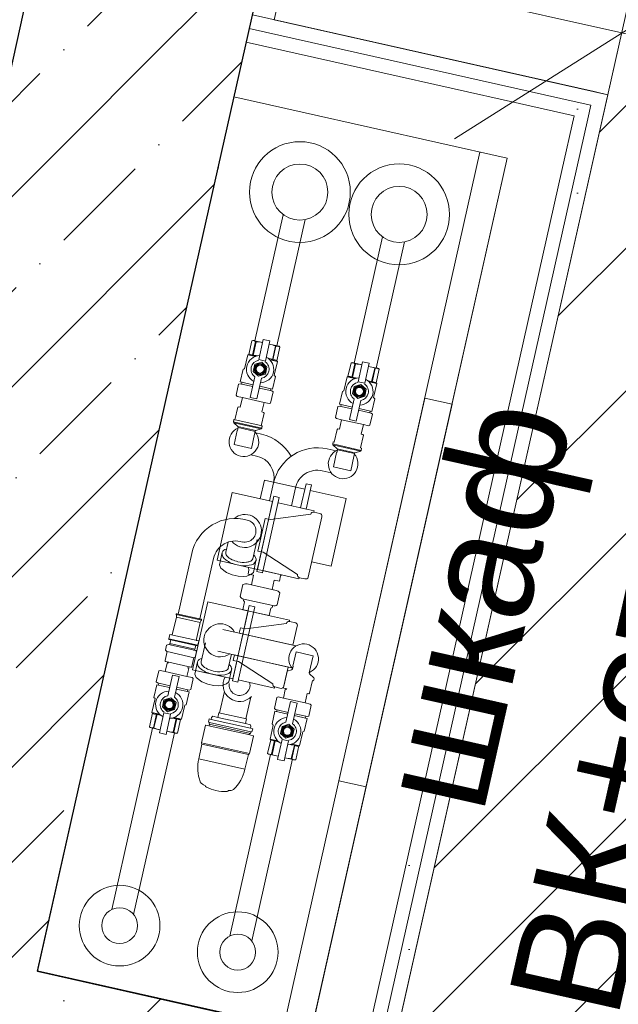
# Model space of a CAD drawing. Header units: millimetres. Extents: x -7145539 to 8272368, y 6117771 to 6337028.
# Tile 148 of 213: x -6868059 to -6867525, y 6142929 to 6143808. Entities that reach past the tile are written whole.
import ezdxf

# ---------------------------------------------------------------- set-up
doc = ezdxf.new("R2010")
doc.units = ezdxf.units.MM
doc.header["$MEASUREMENT"] = 0
for name, color, linetype in [('S - МОП.АР', 7, 'Continuous'), ('АР-Стены_внутренние_пилоны.АР', 7, 'Continuous'), ('АР-Стены_Перегородки_100_.АР', 7, 'Continuous'), ('АР-Стены_Перегородки_шахты_.АР', 7, 'Continuous'), ('АР-Чертеж-Размеры.АР', 7, 'Continuous')]:
    doc.layers.add(name, color=color, linetype=linetype)
for name, color, linetype, lineweight in [('АР-Стены_внутренние_пилоны.АР_Ном._пера__1', 7, 'Continuous', 15), ('АР-Стены_Перегородки_100_.АР_Ном._пера__1', 7, 'Continuous', 15), ('АР-Стены_Перегородки_шахты_.АР_Ном._пера__1', 7, 'Continuous', 15), ('АР-Чертеж-Размеры.АР_Ном._пера__1', 7, 'Continuous', 0), ('ИОС-Шахты и отверстия.АР_Ном._пера__1', 7, 'Continuous', 0), ('МГН.АР_Ном._пера__120', 7, 'Continuous', 0)]:
    doc.layers.add(name, color=color, linetype=linetype, lineweight=lineweight)
doc.styles.add('РЎР“Р•РќР•Р\xa0Р\x98Р\xa0_РЎРўР\x98Р›Р¬_6', font='GOST_Common.ttf')
doc.styles.add('РЎР“Р•РќР•Р\xa0Р\x98Р\xa0_РЎРўР\x98Р›Р¬_8', font='arial.ttf')
doc.dimstyles.new('СГЕНЕРИР_СТИЛЬ__5', dxfattribs={"dimtxt": 150, "dimasz": 237.5, "dimexe": 0.18, "dimexo": 0.0625, "dimgap": 0, "dimtad": 1, "dimdec": 0, "dimzin": 0, "dimdsep": 46, "dimtxsty": 'РЎР“Р•РќР•Р\xa0Р\x98Р\xa0_РЎРўР\x98Р›Р¬_6', "dimblk": 'ARROWHEAD_6', "dimblk1": 'ARROWHEAD_6', "dimblk2": 'ARROWHEAD_6', "dimcen": 0.09, "dimse1": 1, "dimse2": 1, "dimclrd": 7, "dimclre": 7, "dimclrt": 7, "dimazin": 0, "dimtfac": 1, "dimtdec": 4, "dimtmove": 0, "dimatfit": 3, "dimfxl": 1, "dimtolj": 1, "dimtzin": 0, "dimarcsym": 0})
pattern_1 = [(45, (-6256761.35, 6562677.8), (-84.852814, 84.852814), []), (45, (-6256803.77, 6562720.22), (-84.852814, 84.852814), [90, -30, 0, -30])]
pattern_2 = [(0, (-6256761.35, 6562677.795), (0, 75), [0, -75])]

# ---------------------------------------------------------------- blocks, each defined once
blk = doc.blocks.new('Стена_235_1', base_point=(-6868162.47, 6142883))
at = {"layer": 'АР-Стены_внутренние_пилоны.АР', "linetype": 'Continuous', "lineweight": 0, "true_color": 0x000000}
h = blk.add_hatch(dxfattribs=at)
h.set_pattern_fill('ЖЕЛЕЗОБЕТОН__PROJECT__0001', color=18, style=0, pattern_type=2)
h.set_pattern_definition(pattern_1)
h.paths.add_polyline_path([(-6868238.12, 6143002.49), (-6868281.95, 6142807.35), (-6868042.98, 6142958.66)])
h = blk.add_hatch(dxfattribs=at)
h.set_pattern_fill('ЖЕЛЕЗОБЕТОН__PROJECT__0001', color=18, style=0, pattern_type=2)
h.set_pattern_definition(pattern_1)
h.paths.add_polyline_path([(-6868042.98, 6142958.66), (-6868281.95, 6142807.35), (-6868086.81, 6142763.52)])
h = blk.add_hatch(dxfattribs=at)
h.set_pattern_fill('ЖЕЛЕЗОБЕТОН__PROJECT__0001', color=18, style=0, pattern_type=2)
h.set_pattern_definition(pattern_1)
h.paths.add_polyline_path([(-6868086.81, 6142763.52), (-6867842.89, 6142708.74), (-6867799.06, 6142903.87), (-6868042.98, 6142958.66)])
at = {"layer": 'АР-Стены_внутренние_пилоны.АР_Ном._пера__1', "color": 7, "linetype": 'Continuous', "lineweight": 30, "flags": 128}
blk.add_lwpolyline([(-6867799.06, 6142903.87), (-6868042.98, 6142958.66)], dxfattribs=at)
blk = doc.blocks.new('Стена_249_1', base_point=(-6867957.66, 6143794.91))
at = {"layer": 'АР-Стены_внутренние_пилоны.АР', "linetype": 'Continuous', "lineweight": 0, "true_color": 0x000000}
h = blk.add_hatch(dxfattribs=at)
h.set_pattern_fill('ЖЕЛЕЗОБЕТОН__PROJECT__0001', color=18, style=0, pattern_type=2)
h.set_pattern_definition(pattern_1)
h.paths.add_polyline_path([(-6868033.31, 6143914.39), (-6868077.14, 6143719.25), (-6867882, 6143675.43)])
h = blk.add_hatch(dxfattribs=at)
h.set_pattern_fill('ЖЕЛЕЗОБЕТОН__PROJECT__0001', color=18, style=0, pattern_type=2)
h.set_pattern_definition(pattern_1)
h.paths.add_polyline_path([(-6868077.14, 6143719.25), (-6868238.12, 6143002.49), (-6868042.98, 6142958.66), (-6867882, 6143675.43)])
at = {"layer": 'АР-Стены_внутренние_пилоны.АР_Ном._пера__1', "color": 7, "linetype": 'Continuous', "lineweight": 30, "flags": 128}
blk.add_lwpolyline([(-6868042.98, 6142958.66), (-6867882, 6143675.43)], dxfattribs=at)
at = {"layer": 'АР-Стены_Перегородки_100_.АР_Ном._пера__1', "color": 7, "linetype": 'Continuous', "lineweight": 30}
blk.add_line((-6868033.31, 6143914.39), (-6868077.14, 6143719.25), dxfattribs=at)
blk.add_point((-6867882, 6143675.43), dxfattribs=at)
blk = doc.blocks.new('Стена_284_1', base_point=(-6867593.98, 6143702.9))
at = {"layer": 'АР-Стены_Перегородки_шахты_.АР', "linetype": 'Continuous', "lineweight": 0, "true_color": 0x000000}
h = blk.add_hatch(dxfattribs=at)
h.set_pattern_fill('ШТУКАТУРКА__ГИПС_03_0001', color=18, style=0, pattern_type=2)
h.set_pattern_definition(pattern_2)
h.paths.add_polyline_path([(-6867549.17, 6143731.27), (-6867534.24, 6143740.73), (-6867546.43, 6143743.47)])
h = blk.add_hatch(dxfattribs=at)
h.set_pattern_fill('ШТУКАТУРКА__ГИПС_03_0001', color=18, style=0, pattern_type=2)
h.set_pattern_definition(pattern_2)
h.paths.add_polyline_path([(-6867564.11, 6143721.81), (-6867549.17, 6143731.27), (-6867561.37, 6143734.01)])
h = blk.add_hatch(dxfattribs=at)
h.set_pattern_fill('ШТУКАТУРКА__ГИПС_03_0001', color=18, style=0, pattern_type=2)
h.set_pattern_definition(pattern_2)
h.paths.add_polyline_path([(-6867549.17, 6143731.27), (-6867536.98, 6143728.53), (-6867534.24, 6143740.73)])
h = blk.add_hatch(dxfattribs=at)
h.set_pattern_fill('ШТУКАТУРКА__ГИПС_03_0001', color=18, style=0, pattern_type=2)
h.set_pattern_definition(pattern_2)
h.paths.add_polyline_path([(-6867549.17, 6143731.27), (-6867738.08, 6142890.18), (-6867732.54, 6142888.93), (-6867721.5, 6142906.95), (-6867536.98, 6143728.53)])
h = blk.add_hatch(dxfattribs=at)
h.set_pattern_fill('ШТУКАТУРКА__ГИПС_03_0001', color=18, style=0, pattern_type=2)
h.set_pattern_definition(pattern_2)
h.paths.add_polyline_path([(-6867564.11, 6143721.81), (-6867551.91, 6143719.07), (-6867549.17, 6143731.27)])
h = blk.add_hatch(dxfattribs=at)
h.set_pattern_fill('ШТУКАТУРКА__ГИПС_03_0001', color=18, style=0, pattern_type=2)
h.set_pattern_definition(pattern_2)
h.paths.add_polyline_path([(-6867564.11, 6143721.81), (-6867750.28, 6142892.92), (-6867738.08, 6142890.18), (-6867551.91, 6143719.07)])
at = {"layer": 'АР-Стены_Перегородки_шахты_.АР_Ном._пера__1', "color": 7, "linetype": 'Continuous', "lineweight": 0}
for p, q in [((-6867564.11, 6143721.81), (-6867612.89, 6143732.77)), ((-6867551.91, 6143719.07), (-6867549.17, 6143731.27)), ((-6867738.08, 6142890.18), (-6867551.91, 6143719.07)), ((-6867575.06, 6143673.03), (-6867564.11, 6143721.81)), ((-6867750.28, 6142892.92), (-6867575.06, 6143673.03))]:
    blk.add_line(p, q, dxfattribs=at)
at = {"layer": 'АР-Стены_Перегородки_шахты_.АР_Ном._пера__1', "color": 7, "linetype": 'Continuous', "lineweight": 0, "flags": 128}
for points in [[(-6867534.24, 6143740.73), (-6867546.43, 6143743.47)], [(-6867721.5, 6142906.95), (-6867534.24, 6143740.73)], [(-6867623.85, 6143683.98), (-6867799.06, 6142903.87)]]:
    blk.add_lwpolyline(points, dxfattribs=at)
blk = doc.blocks.new('Стена_285_1', base_point=(-6867862.3, 6143763.16))
at = {"layer": 'АР-Стены_Перегородки_шахты_.АР', "linetype": 'Continuous', "lineweight": 0, "true_color": 0x000000}
h = blk.add_hatch(dxfattribs=at)
h.set_pattern_fill('ШТУКАТУРКА__ГИПС_03_0001', color=18, style=0, pattern_type=2)
h.set_pattern_definition(pattern_2)
h.paths.add_polyline_path([(-6867546.43, 6143743.47), (-6867851.34, 6143811.95), (-6867854.08, 6143799.75), (-6867549.17, 6143731.27)])
h = blk.add_hatch(dxfattribs=at)
h.set_pattern_fill('ШТУКАТУРКА__ГИПС_03_0001', color=18, style=0, pattern_type=2)
h.set_pattern_definition(pattern_2)
h.paths.add_polyline_path([(-6867561.37, 6143734.01), (-6867854.08, 6143799.75), (-6867856.82, 6143787.55), (-6867564.11, 6143721.81)])
at = {"layer": 'АР-Стены_Перегородки_шахты_.АР_Ном._пера__1', "color": 7, "linetype": 'Continuous', "lineweight": 0}
for p, q in [((-6867561.37, 6143734.01), (-6867854.08, 6143799.75)), ((-6867612.89, 6143732.77), (-6867856.82, 6143787.55)), ((-6867564.11, 6143721.81), (-6867612.89, 6143732.77)), ((-6867549.17, 6143731.27), (-6867561.37, 6143734.01))]:
    blk.add_line(p, q, dxfattribs=at)
at = {"layer": 'АР-Стены_Перегородки_шахты_.АР_Ном._пера__1', "color": 7, "linetype": 'Continuous', "lineweight": 0, "flags": 128}
for points in [[(-6867851.34, 6143811.95), (-6867854.08, 6143799.75)], [(-6867546.43, 6143743.47), (-6867851.34, 6143811.95)], [(-6867854.08, 6143799.75), (-6867856.82, 6143787.55)], [(-6867856.82, 6143787.55), (-6867867.78, 6143738.77)], [(-6867867.78, 6143738.77), (-6867623.85, 6143683.98)]]:
    blk.add_lwpolyline(points, dxfattribs=at)
blk = doc.blocks.new('*D1206', base_point=(-6256761.35, 6562677.79))
at = {"layer": 'АР-Чертеж-Размеры.АР_Ном._пера__1', "color": 7, "linetype": 'Continuous', "lineweight": 0, "transparency": 16777216}
for p, q in [((-6867470.3, 6144024.51), (-6867573.02, 6143567.15)), ((-6867372.3, 6143890.4), (-6867671.01, 6143701.26)), ((-6867521.66, 6143795.83), (-6867704.6, 6143836.92)), ((-6865570.26, 6143357.56), (-6867521.66, 6143795.83)), ((-6865518.9, 6143586.24), (-6865621.62, 6143128.88)), ((-6865719.62, 6143262.99), (-6865420.91, 6143452.13)), ((-6865387.32, 6143316.47), (-6865570.26, 6143357.56))]:
    blk.add_line(p, q, dxfattribs=at)
at = {"layer": 'АР-Чертеж-Размеры.АР_Ном._пера__1', "color": 7, "lineweight": 0, "transparency": 16777216, "insert": (-6866772.04, 6143658.22), "char_height": 150, "attachment_point": 7, "rotation": 347.34172, "style": 'РЎР“Р•РќР•Р\xa0Р\x98Р\xa0_РЎРўР\x98Р›Р¬_6'}
blk.add_mtext('\\A1;{\\pql;\\fGOST Common|b0|i0|c204|p0;\\W1.000000;2\xa0000}', dxfattribs=at)
blk = doc.blocks.new('ARROWHEAD_6')
at = {"color": 0, "linetype": 'Continuous', "lineweight": 0}
for p, q in [((-0.5, -0.5), (0.5, 0.5)), ((0, 0), (-1, 0))]:
    blk.add_line(p, q, dxfattribs=at)
blk = doc.blocks.new('*D1211', base_point=(-6256761.35, 6562677.79))
at = {"layer": 'АР-Чертеж-Размеры.АР_Ном._пера__1', "color": 7, "linetype": 'Continuous', "lineweight": 0, "transparency": 16777216}
for p, q in [((-6867118.1, 6143762.57), (-6867159.19, 6143579.62)), ((-6867064.62, 6143430.27), (-6867253.76, 6143728.98)), ((-6867387.87, 6143630.98), (-6866930.51, 6143528.26)), ((-6867159.19, 6143579.62), (-6867334.5, 6142799.07)), ((-6867429.07, 6142948.42), (-6867239.93, 6142649.71)), ((-6867563.17, 6142850.43), (-6867105.82, 6142747.71)), ((-6867334.5, 6142799.07), (-6867375.58, 6142616.13))]:
    blk.add_line(p, q, dxfattribs=at)
at = {"layer": 'АР-Чертеж-Размеры.АР_Ном._пера__1', "color": 7, "lineweight": 0, "transparency": 16777216, "insert": (-6867310.97, 6143040.7), "char_height": 150, "attachment_point": 7, "rotation": 77.34172, "style": 'РЎР“Р•РќР•Р\xa0Р\x98Р\xa0_РЎРўР\x98Р›Р¬_6'}
blk.add_mtext('\\A1;{\\pql;\\fGOST Common|b0|i0|c204|p0;\\W1.000000;800}', dxfattribs=at)
blk = doc.blocks.new('*D1286', base_point=(-6256761.35, 6562677.79))
at = {"layer": 'АР-Чертеж-Размеры.АР_Ном._пера__1', "color": 7, "linetype": 'Continuous', "lineweight": 0, "transparency": 16777216}
for p, q in [((-6868455.69, 6142961.68), (-6868496.78, 6142778.74)), ((-6868402.21, 6142629.38), (-6868591.35, 6142928.09)), ((-6868725.46, 6142830.1), (-6868268.1, 6142727.37)), ((-6868496.78, 6142778.74), (-6868869.46, 6141119.58)), ((-6868964.03, 6141268.93), (-6868774.89, 6140970.22)), ((-6869098.14, 6141170.94), (-6868640.78, 6141068.21)), ((-6868869.46, 6141119.58), (-6868910.55, 6140936.63))]:
    blk.add_line(p, q, dxfattribs=at)
at = {"layer": 'АР-Чертеж-Размеры.АР_Ном._пера__1', "color": 7, "lineweight": 0, "transparency": 16777216, "insert": (-6868758.01, 6141752.64), "char_height": 150, "attachment_point": 7, "rotation": 77.34041, "style": 'РЎР“Р•РќР•Р\xa0Р\x98Р\xa0_РЎРўР\x98Р›Р¬_6'}
blk.add_mtext('\\A1;{\\pql;\\fGOST Common|b0|i0|c204|p0;\\W1.000000;1\xa0701}', dxfattribs=at)
blk = doc.blocks.new('Стена_341_1', base_point=(-6867479.01, 6145926.07))
at = {"layer": 'АР-Стены_внутренние_пилоны.АР', "linetype": 'Continuous', "lineweight": 0, "true_color": 0x000000}
h = blk.add_hatch(dxfattribs=at)
h.set_pattern_fill('ЖЕЛЕЗОБЕТОН__PROJECT__0001', color=18, style=0, pattern_type=2)
h.set_pattern_definition(pattern_1)
h.paths.add_polyline_path([(-6868033.31, 6143914.39), (-6867882, 6143675.43), (-6867825.19, 6143928.37), (-6867883.73, 6143941.52), (-6868020.33, 6143972.2)])
at = {"layer": 'АР-Стены_внутренние_пилоны.АР_Ном._пера__1', "color": 7, "linetype": 'Continuous', "lineweight": 30, "flags": 128}
blk.add_lwpolyline([(-6867882, 6143675.43), (-6867825.19, 6143928.37)], dxfattribs=at)
blk = doc.blocks.new('Стена_350_1', base_point=(-6868913.62, 6144009.61))
at = {"layer": 'АР-Стены_Перегородки_100_.АР', "linetype": 'Continuous', "lineweight": 0, "true_color": 0x000000}
h = blk.add_hatch(dxfattribs=at)
h.set_pattern_fill('БЛОКИ_БЕТОННЫЕ_ЭФФЕКТИВН_78', color=18, style=0, pattern_type=2)
h.set_pattern_definition([(45, (-6256761.35, 6562677.8), (-127.279217, 127.279217), [])])
h.paths.add_polyline_path([(-6868837.96, 6143890.13), (-6868077.14, 6143719.25), (-6868033.31, 6143914.39), (-6868794.14, 6144085.27)])
at = {"layer": 'АР-Стены_Перегородки_100_.АР_Ном._пера__1', "color": 7, "linetype": 'Continuous', "lineweight": 30}
blk.add_line((-6868033.31, 6143914.39), (-6868077.14, 6143719.25), dxfattribs=at)
blk.add_point((-6867882, 6143675.43), dxfattribs=at)

msp = doc.modelspace()

# ---------------------------------------------------------------- hatches: boundary and pattern name
at = {"layer": 'МГН.АР_Ном._пера__120', "linetype": 'Continuous', "lineweight": 0}
h = msp.add_hatch(dxfattribs=at)
h.set_pattern_fill('FACE_BRICK_0001', style=0, pattern_type=2)
h.set_pattern_definition([(45, (-6256761.35, 6562677.795), (-63.639609, 63.639609), [])])
h.paths.add_polyline_path([(-6865770.01, 6142468.19), (-6865375.57, 6144224.43), (-6867326.96, 6144662.69), (-6867721.4, 6142906.46)])

# ---------------------------------------------------------------- linework, layer by layer
at = {"layer": 'S - МОП.АР', "color": 254, "linetype": 'Continuous', "lineweight": 0, "true_color": 0xdadada, "flags": 128}
msp.add_lwpolyline([(-6867553.67, 6145046.04), (-6867831.83, 6143807.56), (-6867534.24, 6143740.73), (-6867721.6, 6142906.51), (-6865613.84, 6142433.12), (-6864160.05, 6142106.6), (-6861662.28, 6141545.62), (-6861662.28, 6141545.61), (-6859476.69, 6141054.74), (-6859476.69, 6141054.75), (-6858901.39, 6140925.54), (-6858237.6, 6140776.46), (-6857895.76, 6142298.56), (-6859534.93, 6142666.72), (-6859534.8, 6142667.26), (-6861683.38, 6143149.8), (-6861683.51, 6143149.23), (-6863154.45, 6143479.6), (-6863154.45, 6143479.59), (-6865428.16, 6143990.25)], dxfattribs=at)
at = {"layer": 'ИОС-Шахты и отверстия.АР_Ном._пера__1', "color": 7, "linetype": 'Continuous', "lineweight": 0}
for p, q in [((-6868043.08, 6142958.21), (-6867867.77, 6143738.77)), ((-6867867.77, 6143738.77), (-6867623.85, 6143683.98)), ((-6867648.24, 6143689.46), (-6867823.55, 6142908.91)), ((-6867623.85, 6143683.98), (-6867799.16, 6142903.43)), ((-6867823.72, 6143633.63), (-6867849.02, 6143520.98)), ((-6867804.21, 6143629.25), (-6867829.51, 6143516.6)), ((-6867735.11, 6143613.73), (-6867760.39, 6143501.16)), ((-6867715.6, 6143609.34), (-6867740.88, 6143496.78)), ((-6867850.65, 6143481.82), (-6867862.13, 6143484.4)), ((-6867851.01, 6143480.2), (-6867860.95, 6143482.43)), ((-6867835.22, 6143476.66), (-6867845.16, 6143478.89)), ((-6867833.32, 6143477.92), (-6867844.8, 6143480.5)), ((-6867860.29, 6143470.5), (-6867840.93, 6143466.15)), ((-6867762.01, 6143461.99), (-6867773.49, 6143464.57)), ((-6867762.38, 6143460.38), (-6867772.31, 6143462.61)), ((-6867744.68, 6143458.1), (-6867756.16, 6143460.68)), ((-6867746.59, 6143456.83), (-6867756.52, 6143459.06)), ((-6867868.3, 6143448.85), (-6867842.93, 6143443.15)), ((-6867843.55, 6143442.48), (-6867868.03, 6143447.98)), ((-6867842.5, 6143445.08), (-6867867.87, 6143450.78)), ((-6867864.38, 6143444.62), (-6867848.28, 6143441.01)), ((-6867848.96, 6143440.27), (-6867864.08, 6143443.66)), ((-6867771.65, 6143450.68), (-6867752.29, 6143446.33)), ((-6867779.66, 6143429.03), (-6867754.29, 6143423.33)), ((-6867754.91, 6143422.66), (-6867779.39, 6143428.16)), ((-6867775.74, 6143424.8), (-6867759.64, 6143421.18)), ((-6867760.32, 6143420.44), (-6867775.44, 6143423.84)), ((-6867847.27, 6143315.14), (-6867832.15, 6143382.46)), ((-6867827.3, 6143381.37), (-6867842.42, 6143314.05)), ((-6867832.15, 6143382.46), (-6867827.3, 6143381.37)), ((-6867873.09, 6143341.42), (-6867875.12, 6143332.45)), ((-6867850.88, 6143326.52), (-6867847.03, 6143343.65)), ((-6867917.6, 6143277.3), (-6867905.47, 6143331.27)), ((-6867878.27, 6143332.13), (-6867880.71, 6143321.26)), ((-6867898.1, 6143272.92), (-6867885.97, 6143326.9)), ((-6867842.42, 6143314.05), (-6867847.27, 6143315.14)), ((-6867812.17, 6143248.83), (-6867877.78, 6143263.57)), ((-6867926.27, 6143250.14), (-6867901.88, 6143244.66)), ((-6867925.85, 6143255.2), (-6867900.1, 6143249.41)), ((-6867902.69, 6143245.85), (-6867925.03, 6143250.87)), ((-6867901.92, 6143249.28), (-6867924.26, 6143254.3)), ((-6867893.26, 6143251.6), (-6867897.03, 6143234.88)), ((-6867903.3, 6143238.32), (-6867927.45, 6143243.75)), ((-6867864.15, 6143240.01), (-6867882.17, 6143244.06)), ((-6867872.8, 6143228.94), (-6867869.97, 6143241.32)), ((-6867928.69, 6143234.8), (-6867906.26, 6143229.76)), ((-6867900.18, 6143234.56), (-6867902.63, 6143223.69)), ((-6867816.05, 6143229.21), (-6867864.15, 6143240.01)), ((-6867929.06, 6143225.96), (-6867909.7, 6143221.61)), ((-6867925.19, 6143211.61), (-6867936.67, 6143214.19)), ((-6867924.83, 6143213.23), (-6867934.76, 6143215.46)), ((-6867907.85, 6143207.72), (-6867919.33, 6143210.3)), ((-6867909.04, 6143209.68), (-6867918.97, 6143211.91)), ((-6867823.66, 6143202.29), (-6867804.3, 6143197.94)), ((-6867819.79, 6143187.94), (-6867831.27, 6143190.52)), ((-6867819.43, 6143189.55), (-6867829.36, 6143191.79)), ((-6867803.64, 6143186.01), (-6867813.57, 6143188.24)), ((-6867802.46, 6143184.05), (-6867813.94, 6143186.63)), ((-6867976.84, 6143013.58), (-6867940.47, 6143175.51)), ((-6867957.33, 6143009.2), (-6867920.96, 6143171.13)), ((-6867871.44, 6142989.91), (-6867835.03, 6143152.02)), ((-6867851.93, 6142985.52), (-6867815.41, 6143148.11)), ((-6867799.16, 6142903.43), (-6868043.08, 6142958.21))]:
    msp.add_line(p, q, dxfattribs=at)
for points in [[(-6867840.93, 6143466.15), (-6867836.4, 6143465.14), (-6867835.06, 6143465.55), (-6867832.85, 6143475.41), (-6867833.88, 6143476.36), (-6867835.22, 6143476.66), (-6867834.86, 6143478.27), (-6867833.32, 6143477.92), (-6867830.77, 6143489.28), (-6867831.79, 6143490.22), (-6867831.5, 6143491.5), (-6867828.98, 6143502.73), (-6867829.59, 6143503.3), (-6867826.85, 6143515.52), (-6867827.55, 6143516.16), (-6867836.34, 6143518.14), (-6867835.72, 6143520.93), (-6867841.57, 6143522.24), (-6867842.2, 6143519.45), (-6867851, 6143521.43), (-6867851.9, 6143521.14), (-6867854.65, 6143508.92), (-6867855.45, 6143508.67), (-6867858.26, 6143496.16), (-6867859.58, 6143495.75), (-6867862.13, 6143484.4), (-6867860.59, 6143484.05), (-6867860.95, 6143482.43), (-6867862.29, 6143482.74), (-6867863.63, 6143482.32), (-6867865.84, 6143472.47), (-6867864.81, 6143471.52), (-6867860.29, 6143470.5)], [(-6867841.57, 6143522.24), (-6867845.6, 6143504.32), (-6867839.74, 6143503.01), (-6867835.72, 6143520.93)], [(-6867848.49, 6143520.38), (-6867851.23, 6143508.16), (-6867850.72, 6143508.04)], [(-6867847.97, 6143520.26), (-6867850.72, 6143508.04)], [(-6867830.78, 6143516.4), (-6867833.52, 6143504.18)], [(-6867830.26, 6143516.28), (-6867833.01, 6143504.06), (-6867833.52, 6143504.18)], [(-6867855.45, 6143508.67), (-6867848.68, 6143507.15)], [(-6867828.98, 6143502.73), (-6867835.74, 6143504.25)], [(-6867752.29, 6143446.33), (-6867747.77, 6143445.31), (-6867746.43, 6143445.73), (-6867744.21, 6143455.58), (-6867745.25, 6143456.53), (-6867746.59, 6143456.83), (-6867746.23, 6143458.45), (-6867744.68, 6143458.1), (-6867742.13, 6143469.45), (-6867743.15, 6143470.39), (-6867742.86, 6143471.68), (-6867742.85, 6143471.67), (-6867740.34, 6143482.9), (-6867740.96, 6143483.47), (-6867738.21, 6143495.69), (-6867738.91, 6143496.34), (-6867747.71, 6143498.31), (-6867747.08, 6143501.1), (-6867752.93, 6143502.42), (-6867753.56, 6143499.63), (-6867762.36, 6143501.6), (-6867763.27, 6143501.32), (-6867766.01, 6143489.1), (-6867766.81, 6143488.85), (-6867769.62, 6143476.34), (-6867770.94, 6143475.93), (-6867773.49, 6143464.57), (-6867771.95, 6143464.22), (-6867772.31, 6143462.61), (-6867773.65, 6143462.91), (-6867774.99, 6143462.49), (-6867777.2, 6143452.64), (-6867776.17, 6143451.69), (-6867771.65, 6143450.68)], [(-6867759.85, 6143500.55), (-6867762.59, 6143488.33), (-6867762.08, 6143488.22)], [(-6867759.34, 6143500.44), (-6867762.08, 6143488.22)], [(-6867752.93, 6143502.42), (-6867756.96, 6143484.5), (-6867751.1, 6143483.19), (-6867747.08, 6143501.1)], [(-6867742.14, 6143496.57), (-6867744.89, 6143484.35)], [(-6867741.63, 6143496.46), (-6867744.37, 6143484.24), (-6867744.89, 6143484.35)], [(-6867849.02, 6143489.06), (-6867853.18, 6143470.58), (-6867847.32, 6143469.26), (-6867843.17, 6143487.74)], [(-6867766.81, 6143488.85), (-6867760.04, 6143487.33)], [(-6867740.34, 6143482.9), (-6867747.11, 6143484.42)], [(-6867760.39, 6143469.23), (-6867764.54, 6143450.75), (-6867758.68, 6143449.44), (-6867754.53, 6143467.92)], [(-6867844.34, 6143380.08), (-6867840.59, 6143396.79), (-6867804.55, 6143388.7)], [(-6867799.69, 6143387.61), (-6867767.54, 6143380.38), (-6867781.13, 6143319.89), (-6867798.43, 6143323.79)], [(-6867828.39, 6143376.49), (-6867796.24, 6143369.27), (-6867796.5, 6143368.27)], [(-6867880.71, 6143321.26), (-6867879.5, 6143318.07), (-6867874.51, 6143314.33), (-6867869.26, 6143312.35), (-6867864.17, 6143311.21), (-6867859.44, 6143310.72), (-6867856.39, 6143311.13), (-6867852.59, 6143312.48), (-6867850.48, 6143314.38), (-6867847.85, 6143326.11)], [(-6867841.98, 6143316), (-6867809.82, 6143308.78), (-6867809.63, 6143309.79)], [(-6867855.97, 6143304.19), (-6867830.14, 6143298.39)], [(-6867833.2, 6143284.76), (-6867859.03, 6143290.56)], [(-6867896.71, 6143271.92), (-6867919.29, 6143276.99)], [(-6867896.71, 6143271.92), (-6867919.29, 6143276.99)], [(-6867850.31, 6143278.92), (-6867818.15, 6143271.7), (-6867818.22, 6143270.67)], [(-6867919.2, 6143274.54), (-6867897.84, 6143269.74)], [(-6867924.98, 6143259.08), (-6867899.22, 6143253.29)], [(-6867804.3, 6143197.94), (-6867802.38, 6143206.5), (-6867800.88, 6143206.16), (-6867800.24, 6143206.56), (-6867797.7, 6143217.88), (-6867796.72, 6143217.67), (-6867796.29, 6143219.59), (-6867796.56, 6143220.46), (-6867800.21, 6143223.82), (-6867800.51, 6143224.78), (-6867797.08, 6143240.05), (-6867798.48, 6143240.36), (-6867812.35, 6143243.47), (-6867815.2, 6143230.79), (-6867815.05, 6143230.76), (-6867815.63, 6143228.18), (-6867816.45, 6143227.39), (-6867820.41, 6143226.16), (-6867823.31, 6143213.25), (-6867823.66, 6143211.82), (-6867823.26, 6143211.19), (-6867821.35, 6143210.76), (-6867820.67, 6143210.2), (-6867821.96, 6143209.88), (-6867823.66, 6143202.29)], [(-6867926.82, 6143204.37), (-6867922.66, 6143222.85), (-6867916.81, 6143221.54), (-6867920.96, 6143203.06)], [(-6867902.63, 6143223.69), (-6867901.41, 6143220.5), (-6867896.43, 6143216.75), (-6867891.17, 6143214.78), (-6867886.08, 6143213.63), (-6867881.35, 6143213.15), (-6867878.31, 6143213.56), (-6867874.51, 6143214.91), (-6867872.4, 6143216.81), (-6867869.76, 6143228.54)], [(-6867831.55, 6143212.22), (-6867831.74, 6143211.21), (-6867863.89, 6143218.43)], [(-6867857.14, 6143183.81), (-6867852.78, 6143203.02)], [(-6867804.3, 6143197.94), (-6867799.78, 6143196.93), (-6867798.75, 6143195.98), (-6867800.96, 6143186.12), (-6867802.3, 6143185.71), (-6867803.64, 6143186.01), (-6867804, 6143184.39), (-6867802.46, 6143184.05), (-6867805.01, 6143172.69), (-6867806.33, 6143172.28), (-6867806.62, 6143171), (-6867806.61, 6143170.99), (-6867809.14, 6143159.77), (-6867809.94, 6143159.52), (-6867812.68, 6143147.3), (-6867813.59, 6143147.02), (-6867822.39, 6143148.99), (-6867823.02, 6143146.2), (-6867828.87, 6143147.51), (-6867828.24, 6143150.31), (-6867837.04, 6143152.28), (-6867837.74, 6143152.93), (-6867835, 6143165.15), (-6867835.61, 6143165.72), (-6867832.8, 6143178.22), (-6867833.82, 6143179.16), (-6867831.27, 6143190.52), (-6867829.73, 6143190.17), (-6867829.36, 6143191.79), (-6867830.7, 6143192.09), (-6867831.74, 6143193.04), (-6867829.52, 6143202.89), (-6867828.18, 6143203.31), (-6867823.66, 6143202.29)], [(-6867821.42, 6143180.7), (-6867817.27, 6143199.18), (-6867811.41, 6143197.86), (-6867815.56, 6143179.38)], [(-6867941.01, 6143189.39), (-6867934.24, 6143187.87)], [(-6867939.72, 6143175.83), (-6867936.98, 6143188.05), (-6867936.46, 6143187.94)], [(-6867939.21, 6143175.72), (-6867936.46, 6143187.94)], [(-6867934.27, 6143171.19), (-6867930.24, 6143189.11), (-6867924.39, 6143187.79), (-6867928.41, 6143169.87)], [(-6867922.01, 6143171.85), (-6867919.27, 6143184.07)], [(-6867921.5, 6143171.74), (-6867918.75, 6143183.96), (-6867919.27, 6143184.07)], [(-6867914.54, 6143183.44), (-6867921.3, 6143184.96)], [(-6867852.97, 6143170.77), (-6867890.01, 6143179.09)], [(-6867889.68, 6143180.55), (-6867852.64, 6143172.23)], [(-6867852.96, 6143175.38), (-6867888.05, 6143183.26)], [(-6867882.13, 6143185), (-6867857.6, 6143179.49)], [(-6867888.87, 6143177.3), (-6867854.76, 6143169.64)], [(-6867896.81, 6143162.46), (-6867853.9, 6143152.96)], [(-6867835.61, 6143165.72), (-6867828.85, 6143164.2)], [(-6867834.32, 6143152.16), (-6867831.58, 6143164.38), (-6867831.07, 6143164.26)], [(-6867833.81, 6143152.04), (-6867831.07, 6143164.26)], [(-6867828.87, 6143147.51), (-6867824.85, 6143165.43), (-6867818.99, 6143164.12), (-6867823.02, 6143146.2)], [(-6867854.8, 6143151.89), (-6867896.42, 6143161.24)], [(-6867816.61, 6143148.18), (-6867813.87, 6143160.4)], [(-6867816.1, 6143148.07), (-6867813.36, 6143160.29), (-6867813.87, 6143160.4)], [(-6867809.14, 6143159.77), (-6867815.91, 6143161.29)], [(-6867899.13, 6143148.12), (-6867857.97, 6143138.88)]]:
    msp.add_lwpolyline(points, dxfattribs=at)
for points in [[(-6867851.9, 6143521.14, -0.267304), (-6867848.49, 6143520.38), (-6867847.97, 6143520.26, -0.075295), (-6867842.21, 6143519.39)], [(-6867826.85, 6143515.52, 0.267304), (-6867830.26, 6143516.28), (-6867830.78, 6143516.4, 0.075295), (-6867836.36, 6143518.08)], [(-6867851.23, 6143508.16, 0.267236), (-6867854.65, 6143508.92), (-6867855.45, 6143508.67)], [(-6867850.72, 6143508.04, -0.049494), (-6867846.87, 6143507.67)], [(-6867833.52, 6143504.18, 0.049494), (-6867837.16, 6143505.49)], [(-6867833.01, 6143504.06, -0.267236), (-6867829.59, 6143503.3), (-6867828.98, 6143502.73)], [(-6867763.27, 6143501.32, -0.267304), (-6867759.85, 6143500.55), (-6867759.34, 6143500.44, -0.075295), (-6867753.58, 6143499.57)], [(-6867738.21, 6143495.69, 0.267304), (-6867741.63, 6143496.46), (-6867742.14, 6143496.57, 0.075295), (-6867747.72, 6143498.25)], [(-6867762.59, 6143488.33, 0.267236), (-6867766.01, 6143489.1), (-6867766.81, 6143488.85)], [(-6867762.08, 6143488.22, -0.049494), (-6867758.24, 6143487.85)], [(-6867744.89, 6143484.35, 0.049494), (-6867748.52, 6143485.66)], [(-6867744.37, 6143484.24, -0.267236), (-6867740.96, 6143483.47), (-6867740.34, 6143482.9)], [(-6867848.33, 6143438.95), (-6867843.17, 6143437.79, -0.215316), (-6867816.86, 6143418)], [(-6867832.41, 6143394.38, -0.414214), (-6867784.62, 6143424.64), (-6867776.68, 6143422.86)], [(-6867852.71, 6143419.44), (-6867847.56, 6143418.28, -0.413714), (-6867832.41, 6143394.38), (-6867836.04, 6143378.21)], [(-6867780.89, 6143403.31), (-6867789, 6143405.13, 0.414214), (-6867812.9, 6143390), (-6867816.53, 6143373.83)], [(-6867874.5, 6143335.2, 0.34341), (-6867878.27, 6143332.13, 0.314934), (-6867874.98, 6143325.54, 0.105408), (-6867864.86, 6143321.12, 0.106561), (-6867854.06, 6143320.74, 0.321167), (-6867848.1, 6143324.99, 0.287384), (-6867850.12, 6143329.72)], [(-6867896.41, 6143237.63, 0.34341), (-6867900.18, 6143234.56, 0.314934), (-6867896.9, 6143227.97, 0.105408), (-6867886.77, 6143223.55, 0.106561), (-6867875.97, 6143223.16, 0.321167), (-6867870.02, 6143227.42, 0.287384), (-6867872.03, 6143232.15)], [(-6867876.35, 6143208.25), (-6867880.66, 6143189.09), (-6867881.18, 6143189.21), (-6867882.13, 6143185), (-6867886.66, 6143186.02), (-6867887.68, 6143184.91), (-6867888.05, 6143183.26), (-6867889.99, 6143183.69), (-6867890.64, 6143180.77), (-6867889.68, 6143180.55), (-6867890.01, 6143179.09), (-6867888.87, 6143177.3), (-6867893.02, 6143178.23), (-6867893.32, 6143178.04), (-6867896.81, 6143162.46, 0.18889), (-6867896.42, 6143161.24), (-6867899.13, 6143148.12, 0.144523), (-6867897.84, 6143127.45, 0.153994), (-6867893.62, 6143124.27, 0.223601), (-6867892.21, 6143122.77, 0.076218), (-6867883.86, 6143119.82, 0.107766), (-6867873.84, 6143118.96, 0.217609), (-6867872.7, 6143119.67, 0.108187), (-6867868.22, 6143120.55, 0.144955), (-6867857.97, 6143138.88), (-6867854.8, 6143151.89, 0.213187), (-6867853.9, 6143152.96), (-6867850.43, 6143168.41), (-6867850.62, 6143168.71), (-6867854.76, 6143169.64), (-6867852.97, 6143170.77), (-6867852.64, 6143172.23), (-6867851.71, 6143172.03), (-6867851.06, 6143174.95), (-6867852.96, 6143175.38), (-6867852.59, 6143177.03), (-6867853.03, 6143178.46), (-6867857.6, 6143179.49), (-6867856.65, 6143183.7), (-6867881.18, 6143189.21)], [(-6867936.98, 6143188.05, -0.267236), (-6867940.39, 6143188.82), (-6867941.01, 6143189.39)], [(-6867936.46, 6143187.94, 0.049494), (-6867932.83, 6143186.63)], [(-6867919.27, 6143184.07, -0.049494), (-6867923.11, 6143184.45)], [(-6867918.75, 6143183.96, 0.267236), (-6867915.34, 6143183.19), (-6867914.54, 6143183.44)], [(-6867943.14, 6143176.6, 0.267304), (-6867939.72, 6143175.83), (-6867939.21, 6143175.72, 0.075295), (-6867933.63, 6143174.04)], [(-6867918.08, 6143170.97, -0.267304), (-6867921.5, 6143171.74), (-6867922.01, 6143171.85, -0.075295), (-6867927.77, 6143172.72)], [(-6867831.58, 6143164.38, -0.267236), (-6867835, 6143165.15), (-6867835.61, 6143165.72)], [(-6867831.07, 6143164.26, 0.049494), (-6867827.43, 6143162.96)], [(-6867837.74, 6143152.93, 0.267304), (-6867834.32, 6143152.16), (-6867833.81, 6143152.04, 0.075295), (-6867828.23, 6143150.37)], [(-6867813.87, 6143160.4, -0.049494), (-6867817.71, 6143160.77)], [(-6867813.36, 6143160.29, 0.267236), (-6867809.94, 6143159.52), (-6867809.14, 6143159.77)], [(-6867812.68, 6143147.3, -0.267304), (-6867816.1, 6143148.07), (-6867816.61, 6143148.18, -0.075295), (-6867822.38, 6143149.05)]]:
    msp.add_lwpolyline(points, format="xyb", dxfattribs=at)
for points in [[(-6867843.04, 6143502.03), (-6867849.17, 6143500.11), (-6867850.58, 6143493.84), (-6867845.86, 6143489.48), (-6867839.72, 6143491.4), (-6867838.31, 6143497.67)], [(-6867754.4, 6143482.2), (-6867760.54, 6143480.29), (-6867761.95, 6143474.01), (-6867757.22, 6143469.66), (-6867751.08, 6143471.57), (-6867749.67, 6143477.85)], [(-6867697.55, 6143469.93), (-6867774.25, 6143128.44), (-6867749.85, 6143122.96), (-6867673.16, 6143464.45)], [(-6867808.3, 6143371.98), (-6867803.45, 6143393.58), (-6867798.6, 6143392.48), (-6867803.45, 6143370.89)], [(-6867882.9, 6143325.23), (-6867869.32, 6143385.68), (-6867833.25, 6143377.58), (-6867846.83, 6143317.13)], [(-6867891.2, 6143288.11), (-6867904.78, 6143227.61), (-6867868.75, 6143219.52), (-6867855.16, 6143280.01)], [(-6867869.19, 6143217.57), (-6867854.07, 6143284.89), (-6867849.21, 6143283.8), (-6867864.33, 6143216.48)], [(-6867926.95, 6143190.09), (-6867931.68, 6143194.45), (-6867930.27, 6143200.72), (-6867924.13, 6143202.63), (-6867919.4, 6143198.28), (-6867920.81, 6143192.01)], [(-6867821.55, 6143166.42), (-6867826.28, 6143170.77), (-6867824.87, 6143177.04), (-6867818.73, 6143178.96), (-6867814.01, 6143174.61), (-6867815.41, 6143168.33)]]:
    msp.add_lwpolyline(points, close=True, dxfattribs=at)
for points in [[(-6867860.29, 6143470.5), (-6867862.21, 6143461.94), (-6867863.71, 6143462.28), (-6867864.35, 6143461.88), (-6867866.89, 6143450.56), (-6867867.87, 6143450.78), (-6867868.3, 6143448.85, 0.267016), (-6867868.03, 6143447.98), (-6867864.38, 6143444.62, -0.26843), (-6867864.08, 6143443.66), (-6867864.66, 6143441.08), (-6867864.81, 6143441.11), (-6867867.66, 6143428.43), (-6867852.24, 6143424.97), (-6867849.39, 6143437.65), (-6867849.54, 6143437.68), (-6867848.96, 6143440.27, -0.274926), (-6867848.28, 6143441.01), (-6867843.55, 6143442.48, 0.267949), (-6867842.93, 6143443.15), (-6867842.5, 6143445.08), (-6867843.47, 6143445.3), (-6867840.93, 6143456.62), (-6867841.33, 6143457.25), (-6867842.85, 6143457.59), (-6867840.93, 6143466.15)], [(-6867771.65, 6143450.68), (-6867773.57, 6143442.12), (-6867775.08, 6143442.46), (-6867775.71, 6143442.05), (-6867778.25, 6143430.73), (-6867779.23, 6143430.95), (-6867779.66, 6143429.03, 0.267016), (-6867779.39, 6143428.16), (-6867775.74, 6143424.8, -0.26843), (-6867775.44, 6143423.84), (-6867776.03, 6143421.26), (-6867776.17, 6143421.29), (-6867779.02, 6143408.61), (-6867763.6, 6143405.14), (-6867760.76, 6143417.83), (-6867760.9, 6143417.86), (-6867760.32, 6143420.44, -0.274926), (-6867759.64, 6143421.18), (-6867754.91, 6143422.66, 0.267949), (-6867754.29, 6143423.33), (-6867753.86, 6143425.26), (-6867754.84, 6143425.47), (-6867752.29, 6143436.8), (-6867752.7, 6143437.43), (-6867754.21, 6143437.77), (-6867752.29, 6143446.33)], [(-6867846.58, 6143333.47), (-6867840.02, 6143362.67), (-6867835.14, 6143361.57), (-6867799.1, 6143366.33, -0.368919), (-6867796.5, 6143368.27), (-6867791.23, 6143367.12, -0.414214), (-6867789.34, 6143364.14), (-6867801.51, 6143310.1, -0.368919), (-6867804.38, 6143308.58), (-6867809.26, 6143309.68, -0.414214), (-6867811.15, 6143312.66), (-6867841.7, 6143332.37)], [(-6867859.99, 6143281.1), (-6867858.42, 6143288.1), (-6867859.29, 6143289.38), (-6867859.03, 6143290.56, -0.1886), (-6867862.36, 6143292.84), (-6867859.96, 6143303.55, -0.222648), (-6867854.86, 6143303.94), (-6867852.23, 6143303.35), (-6867850.36, 6143311.9), (-6867855.22, 6143312.99), (-6867854.38, 6143316.71), (-6867854.73, 6143318.49), (-6867854.64, 6143318.88), (-6867825.27, 6143312.25), (-6867826.14, 6143311.23), (-6867827.16, 6143306.69), (-6867831.75, 6143307.42), (-6867833.6, 6143299.16), (-6867830.14, 6143298.39, -0.1886), (-6867826.8, 6143296.1), (-6867829.21, 6143285.4, -0.1886), (-6867833.2, 6143284.76), (-6867833.6, 6143282.97), (-6867834.98, 6143282.48), (-6867836.48, 6143275.82)], [(-6867942.44, 6143175.95), (-6867943.14, 6143176.6), (-6867940.39, 6143188.82), (-6867941.01, 6143189.39), (-6867938.2, 6143201.9), (-6867939.22, 6143202.84), (-6867936.67, 6143214.19), (-6867935.12, 6143213.84), (-6867934.76, 6143215.46), (-6867936.1, 6143215.76), (-6867937.13, 6143216.71), (-6867934.92, 6143226.56), (-6867933.58, 6143226.98), (-6867929.06, 6143225.96), (-6867927.36, 6143233.55), (-6867926.06, 6143233.87), (-6867926.95, 6143234.41), (-6867928.69, 6143234.8, -0.414214), (-6867929.26, 6143235.7), (-6867927.45, 6143243.75), (-6867927.7, 6143243.8), (-6867929.02, 6143245.01), (-6867927.99, 6143249.62), (-6867926.27, 6143250.14), (-6867924.34, 6143249.71, -0.39559), (-6867925.03, 6143250.87), (-6867924.26, 6143254.3), (-6867925.46, 6143254.57, -0.415192), (-6867925.85, 6143255.2), (-6867924.98, 6143259.08), (-6867922.79, 6143258.58), (-6867919.2, 6143274.54), (-6867919.11, 6143275.13, 0.097856), (-6867919.29, 6143276.99, -0.573555), (-6867918.76, 6143277.56), (-6867896.95, 6143272.66, -0.573436), (-6867896.71, 6143271.92, 0.12888), (-6867897.84, 6143269.74), (-6867901.42, 6143253.78), (-6867899.22, 6143253.29), (-6867900.1, 6143249.41, -0.415822), (-6867900.72, 6143249.02), (-6867901.92, 6143249.28), (-6867902.69, 6143245.85, -0.391853), (-6867903.79, 6143245.1), (-6867901.88, 6143244.66), (-6867901.11, 6143243.96), (-6867902.31, 6143238.63), (-6867903.3, 6143238.32), (-6867903.55, 6143238.38), (-6867905.36, 6143230.33, -0.414214), (-6867906.26, 6143229.76), (-6867908.31, 6143230.22), (-6867907.85, 6143229.84), (-6867907.87, 6143229.74), (-6867909.19, 6143229.41), (-6867908.14, 6143228.57), (-6867909.7, 6143221.61), (-6867905.18, 6143220.6), (-6867904.14, 6143219.65), (-6867906.36, 6143209.8), (-6867907.7, 6143209.38), (-6867909.04, 6143209.68), (-6867909.4, 6143208.07), (-6867907.85, 6143207.72), (-6867910.41, 6143196.36), (-6867911.73, 6143195.95), (-6867912.02, 6143194.67), (-6867914.54, 6143183.44), (-6867915.34, 6143183.19), (-6867918.08, 6143170.97), (-6867918.99, 6143170.69), (-6867927.79, 6143172.66), (-6867928.41, 6143169.87), (-6867934.27, 6143171.19), (-6867933.64, 6143173.98)], [(-6867815.09, 6143249.49), (-6867811.26, 6143266.56, 0.349839), (-6867812.6, 6143269.35), (-6867818.22, 6143270.67, 0.398821), (-6867821, 6143268.75), (-6867857.05, 6143264), (-6867861.93, 6143265.1), (-6867863.02, 6143260.25)], [(-6867819.47, 6143229.98), (-6867823.31, 6143212.9, -0.349839), (-6867825.71, 6143210.96), (-6867831.36, 6143212.16, -0.398821), (-6867833.05, 6143215.09), (-6867863.61, 6143234.8), (-6867868.49, 6143235.9), (-6867867.4, 6143240.74)]]:
    msp.add_lwpolyline(points, format="xyb", close=True, dxfattribs=at)
for centre, radius in [((-6867808.94, 6143653.79), 45), ((-6867808.94, 6143653.79), 25), ((-6867720.33, 6143633.89), 45), ((-6867720.33, 6143633.89), 25), ((-6867844.45, 6143495.75), 5.2), ((-6867844.45, 6143495.75), 4.7), ((-6867844.45, 6143495.75), 4), ((-6867844.45, 6143495.75), 3.5), ((-6867755.81, 6143475.93), 5.2), ((-6867755.81, 6143475.93), 4.7), ((-6867755.81, 6143475.93), 4), ((-6867755.81, 6143475.93), 3.5), ((-6867925.54, 6143196.36), 5.2), ((-6867925.54, 6143196.36), 4.7), ((-6867925.54, 6143196.36), 4), ((-6867925.54, 6143196.36), 3.5), ((-6867820.14, 6143172.69), 5.2), ((-6867820.14, 6143172.69), 4.7), ((-6867820.14, 6143172.69), 4), ((-6867820.14, 6143172.69), 3.5), ((-6867969.82, 6142999.2), 36), ((-6867969.82, 6142999.2), 16), ((-6867864.42, 6142975.53), 36), ((-6867864.42, 6142975.53), 16)]:
    msp.add_circle(centre, radius, dxfattribs=at)
for centre, radius, start, end in [((-6867844.45, 6143495.75), 12.16, 91.62336, 243.05965), ((-6867844.45, 6143495.75), 12.16, 271.62336, 63.05965), ((-6867844.45, 6143495.75), 8.11, 99.04958, 235.63343), ((-6867844.45, 6143495.75), 8.11, 279.04958, 55.63343), ((-6867755.81, 6143475.93), 12.16, 91.62336, 243.05965), ((-6867755.81, 6143475.93), 12.16, 271.62336, 63.05965), ((-6867755.81, 6143475.93), 8.11, 99.04958, 235.63343), ((-6867755.81, 6143475.93), 8.11, 279.04958, 55.63343), ((-6867858.96, 6143431.09), 13.26, 113.11912, 41.56389), ((-6867770.33, 6143411.27), 13.26, 113.11912, 41.56389), ((-6867858.06, 6143351.38), 14.75, 218.15068, 131.04228), ((-6867866.57, 6143322.73), 39.83, 74.4263, 167.61614), ((-6867858.06, 6143351.38), 9.96, 257.33972, 77.36013), ((-6867866.51, 6143322.61), 19.93, 71.76794, 167.55212), ((-6867871.45, 6143331.82), 3.72, 170.22407, 221.49644), ((-6867864.41, 6143337.46), 12.74, 219.51596, 246.72593), ((-6867858.9, 6143348.06), 24.67, 244.68671, 257.54523), ((-6867858.98, 6143345.95), 22.6, 256.59513, 275.80908), ((-6867857.95, 6143335.64), 12.24, 275.92978, 290.19223), ((-6867855.09, 6143328.69), 4.74, 286.66986, 332.63692), ((-6867879.97, 6143253.81), 14.75, 30.04046, 304.64255), ((-6867805.63, 6143237.35), 13.26, 293.11912, 221.56389), ((-6867893.37, 6143234.24), 3.72, 170.22407, 221.49644), ((-6867886.33, 6143239.89), 12.74, 219.51596, 246.72593), ((-6867880.81, 6143250.49), 24.67, 244.68671, 257.54523), ((-6867880.89, 6143248.38), 22.6, 256.59513, 275.80908), ((-6867879.87, 6143238.07), 12.24, 275.92978, 290.19223), ((-6867877, 6143231.12), 4.74, 286.66986, 332.63692), ((-6867862.73, 6143213.91), 14.75, 150.43484, 316.22831), ((-6867862.73, 6143213.91), 9.3, 170.93081, 13.90514), ((-6867925.54, 6143196.36), 12.16, 91.62336, 243.05965), ((-6867925.54, 6143196.36), 12.16, 271.62336, 63.05965), ((-6867925.54, 6143196.36), 8.11, 99.04958, 235.63343), ((-6867925.54, 6143196.36), 8.11, 279.04958, 55.63343), ((-6867820.14, 6143172.69), 12.16, 91.62336, 243.05965), ((-6867820.14, 6143172.69), 8.11, 99.04958, 235.63343), ((-6867820.14, 6143172.69), 12.16, 271.62336, 63.05965), ((-6867820.14, 6143172.69), 8.11, 279.04958, 55.63343)]:
    msp.add_arc(centre, radius, start, end, dxfattribs=at)
at = {"layer": 'МГН.АР_Ном._пера__120', "color": 7, "linetype": 'Continuous', "lineweight": 0, "flags": 128}
msp.add_lwpolyline([(-6865770.01, 6142468.19), (-6865375.57, 6144224.43), (-6867326.96, 6144662.69), (-6867721.4, 6142906.46)], close=True, dxfattribs=at)

# ---------------------------------------------------------------- block references
at = {"layer": 'АР-Стены_внутренние_пилоны.АР', "color": 7, "lineweight": 0}
for name, p in [('Стена_341_1', (-6867479.01, 6145926.07)), ('Стена_249_1', (-6867957.66, 6143794.91)), ('Стена_235_1', (-6868162.47, 6142883))]:
    msp.add_blockref(name, p, dxfattribs=at)
at = {"layer": 'АР-Стены_Перегородки_100_.АР', "color": 7, "lineweight": 0}
msp.add_blockref('Стена_350_1', (-6868913.62, 6144009.61), dxfattribs=at)
at = {"layer": 'АР-Стены_Перегородки_шахты_.АР', "color": 7, "lineweight": 0}
for name, p in [('Стена_285_1', (-6867862.3, 6143763.16)), ('Стена_284_1', (-6867593.98, 6143702.9))]:
    msp.add_blockref(name, p, dxfattribs=at)

# ---------------------------------------------------------------- texts
at = {"layer": 'ИОС-Шахты и отверстия.АР_Ном._пера__1', "color": 7, "linetype": 'Continuous', "lineweight": 0, "insert": (-6867577.17, 6143269), "char_height": 100, "width": 705.993, "attachment_point": 5, "rotation": 77.3415, "line_spacing_factor": 0.942332, "style": 'РЎР“Р•РќР•Р\xa0Р\x98Р\xa0_РЎРўР\x98Р›Р¬_8'}
msp.add_mtext('\\A1;{\\pqc;\\fArial|b0|i0|c204|p0;\\W1.000000;шкаф ВК+отопл.}', dxfattribs=at)

# ---------------------------------------------------------------- dimensions: what is measured, and where the dimension line sits
at = {"layer": 'АР-Чертеж-Размеры.АР', "color": 7, "linetype": 'Continuous', "lineweight": 0}
for base, p1, p2, angle, picture, middle, turn in [((-6867521.66, 6143795.83), (-6865770.01, 6142468.19), (-6867326.96, 6144662.69), 167.34172, '*D1206', (-6866504.55, 6143675.01), 347.34172), ((-6867334.5, 6142799.07), (-6867623.85, 6143683.98), (-6867823.55, 6142908.91), 257.34172, '*D1211', (-6867346.63, 6143224.21), 77.34172), ((-6868869.459, 6141119.5762), (-6868100.5814, 6142689.7437), (-6867851.24, 6140890.8652), 257.34041, '*D1286', (-6868774.7926, 6142020.1364), 77.34041)]:
    dim = msp.add_linear_dim(base=base, p1=p1, p2=p2, angle=angle, dimstyle='СГЕНЕРИР_СТИЛЬ__5', dxfattribs=at)
    dim.commit()
    dim.dimension.update_dxf_attribs({"geometry": picture, "text_midpoint": middle, "dimtype": 160, "text_rotation": turn})

doc.saveas('drawing.dxf')
